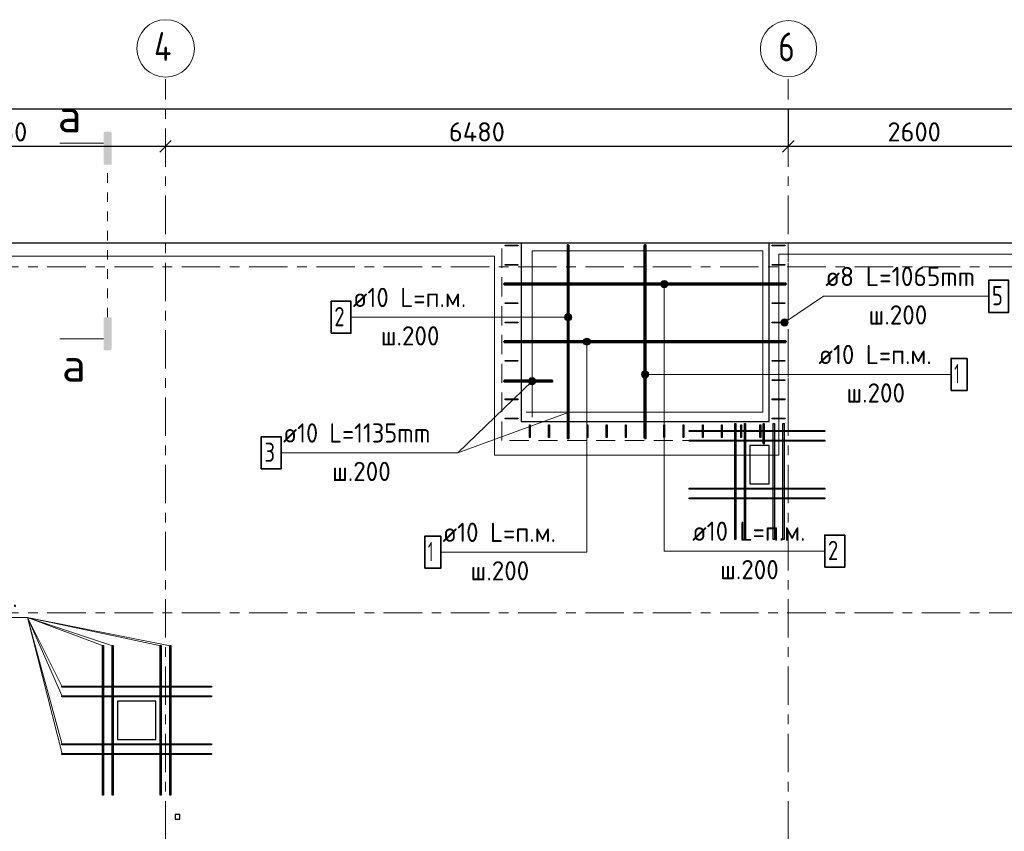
# Model space of a CAD drawing. Header units: metres. Extents: x -38 to 88, y -15 to 19.
# Tile 9 of 41: x 11.08 to 21.33, y 10.53 to 18.97. Entities that reach past the tile are written whole.
import ezdxf

# ---------------------------------------------------------------- set-up
doc = ezdxf.new("R2010")
doc.units = ezdxf.units.M
doc.header["$PDMODE"] = 65
for name, pattern in [('______11', [0.5, 0.4, -0.05, 0, -0.05]), ('______2', [0.27, 0.2, -0.07]), ('______5', [1.1, 0.8, -0.1, 0.1, -0.1]), ('______9', [0.1, 0, -0.1])]:
    doc.linetypes.add(name, pattern=pattern)
for name, color, linetype, lineweight in [('XR$2$Осевая линия (1)', 7, '______5', 13), ('XR$2$Размерная линия (1)', 7, 'Continuous', 13), ('XR$3$Арм. стержнями верхней зоны', 180, 'Continuous', 35), ('XR$3$Арм. стержнями нижней зоны', 180, 'Continuous', 35), ('XR$3$Арм.стержн. Арматура края', 96, 'Continuous', 35), ('XR$3$Арм.стержн. Доп. арматура', 180, 'Continuous', 35), ('XR$3$Арм.стержн. Хомут', 240, 'Continuous', 35), ('XR$3$ВК__отв в полу 1-2 эт', 220, 'Continuous', 25), ('XR$3$Перекрытие (1)', 7, 'Continuous', 35), ('XR$3$Перекрытие (2)', 7, 'Continuous', 35)]:
    doc.layers.add(name, color=color, linetype=linetype, lineweight=lineweight)
doc.styles.add('ISOCPEUR', font='txt')
doc.dimstyles.new('DIMSTYLE_3', dxfattribs={"dimtxt": 0.2, "dimasz": 0.2, "dimexe": 0, "dimexo": 0, "dimgap": 0.1, "dimtad": 2, "dimdec": 0, "dimlfac": 1000, "dimrnd": 5, "dimzin": 12, "dimdsep": 46, "dimtxsty": 'ISOCPEUR', "dimblk1": 'ALL_ML_STRICH', "dimblk2": 'ALL_ML_STRICH', "dimsah": 1, "dimcen": 0, "dimclrd": 7, "dimclre": 256, "dimclrt": 7, "dimadec": 0, "dimazin": 0, "dimtfac": 1, "dimtdec": 0, "dimtix": 1, "dimtmove": 2, "dimatfit": 3, "dimfxl": 0, "dimtzin": 0, "dimlwd": 0, "dimlwe": -3, "dimarcsym": 0})

# ---------------------------------------------------------------- blocks, each defined once
blk = doc.blocks.new('ALL_ML_STRICH')
at = {"color": 0, "linetype": 'ByBlock', "lineweight": -2}
for p, q in [((-1, 0), (0.5, 0)), ((-0.3, -0.3), (0.3, 0.3)), ((0, -0.5), (0, 0.5))]:
    blk.add_line(p, q, dxfattribs=at)
blk = doc.blocks.new('*D19')
at = {"layer": 'DEFPOINTS', "color": 7, "linetype": 'Continuous', "lineweight": 13, "transparency": 33554687}
for p in [(0.5, 18.043), (0.5, 17.947), (61.6, 17.12)]:
    blk.add_point(p, dxfattribs=at)
at = {"layer": 'XR$2$Размерная линия (1)', "color": 9, "linetype": 'Continuous', "lineweight": -2, "true_color": 0xc7c7c7, "transparency": 33554687}
for p, q in [((0.5, 17.967), (0.5, 18.043)), ((61.6, 17.14), (61.6, 18.043))]:
    blk.add_line(p, q, dxfattribs=at)
at = {"layer": 'XR$2$Размерная линия (1)', "color": 7, "linetype": 'Continuous', "lineweight": -2, "transparency": 33554687}
blk.add_line((0.5, 18.043), (61.6, 18.043), dxfattribs=at)
at = {"layer": 'XR$2$Размерная линия (1)', "color": 7, "linetype": 'Continuous', "lineweight": 13, "transparency": 33554687, "xscale": 0.2, "yscale": 0.2, "zscale": 0.2, "rotation": 180}
blk.add_blockref('ALL_ML_STRICH', (0.5, 18.043), dxfattribs=at)
at = {"layer": 'XR$2$Размерная линия (1)', "color": 7, "linetype": 'Continuous', "lineweight": 13, "transparency": 33554687, "xscale": 0.2, "yscale": 0.2, "zscale": 0.2}
blk.add_blockref('ALL_ML_STRICH', (61.6, 18.043), dxfattribs=at)
at = {"layer": 'XR$2$Размерная линия (1)', "color": 7, "linetype": 'Continuous', "lineweight": 13, "transparency": 33554687, "insert": (31.1, 18.193), "char_height": 0.2, "width": 1, "attachment_point": 5, "style": 'ISOCPEUR'}
blk.add_mtext('\\A1;{61100}', dxfattribs=at)
blk = doc.blocks.new('*D22')
at = {"layer": 'DEFPOINTS', "color": 7, "linetype": 'Continuous', "lineweight": 13, "transparency": 33554687}
for p in [(9.15, 17.696), (9.15, 17.653), (12.6, 17.631)]:
    blk.add_point(p, dxfattribs=at)
at = {"layer": 'XR$2$Размерная линия (1)', "color": 9, "linetype": 'Continuous', "lineweight": -2, "true_color": 0xc7c7c7, "transparency": 33554687}
for p, q in [((9.15, 17.676), (9.15, 17.653)), ((12.6, 17.651), (12.6, 17.653))]:
    blk.add_line(p, q, dxfattribs=at)
at = {"layer": 'XR$2$Размерная линия (1)', "color": 7, "linetype": 'Continuous', "lineweight": -2, "transparency": 33554687}
blk.add_line((9.15, 17.653), (12.6, 17.653), dxfattribs=at)
at = {"layer": 'XR$2$Размерная линия (1)', "color": 7, "linetype": 'Continuous', "lineweight": 13, "transparency": 33554687, "xscale": 0.2, "yscale": 0.2, "zscale": 0.2, "rotation": 180}
blk.add_blockref('ALL_ML_STRICH', (9.15, 17.653), dxfattribs=at)
at = {"layer": 'XR$2$Размерная линия (1)', "color": 7, "linetype": 'Continuous', "lineweight": 13, "transparency": 33554687, "xscale": 0.2, "yscale": 0.2, "zscale": 0.2}
blk.add_blockref('ALL_ML_STRICH', (12.6, 17.653), dxfattribs=at)
at = {"layer": 'XR$2$Размерная линия (1)', "color": 7, "linetype": 'Continuous', "lineweight": 13, "transparency": 33554687, "insert": (10.875, 17.803), "char_height": 0.2, "width": 0.8, "attachment_point": 5, "style": 'ISOCPEUR'}
blk.add_mtext('\\A1;{3450}', dxfattribs=at)
blk = doc.blocks.new('*D23')
at = {"layer": 'DEFPOINTS', "color": 7, "linetype": 'Continuous', "lineweight": 13, "transparency": 33554687}
for p in [(19.08, 18.057), (12.6, 17.653), (12.6, 17.631)]:
    blk.add_point(p, dxfattribs=at)
at = {"layer": 'XR$2$Размерная линия (1)', "color": 9, "linetype": 'Continuous', "lineweight": -2, "true_color": 0xc7c7c7, "transparency": 33554687}
for p, q in [((19.08, 18.037), (19.08, 17.653)), ((12.6, 17.651), (12.6, 17.653))]:
    blk.add_line(p, q, dxfattribs=at)
at = {"layer": 'XR$2$Размерная линия (1)', "color": 7, "linetype": 'Continuous', "lineweight": -2, "transparency": 33554687}
blk.add_line((12.6, 17.653), (19.08, 17.653), dxfattribs=at)
at = {"layer": 'XR$2$Размерная линия (1)', "color": 7, "linetype": 'Continuous', "lineweight": 13, "transparency": 33554687, "xscale": 0.2, "yscale": 0.2, "zscale": 0.2, "rotation": 180}
blk.add_blockref('ALL_ML_STRICH', (12.6, 17.653), dxfattribs=at)
at = {"layer": 'XR$2$Размерная линия (1)', "color": 7, "linetype": 'Continuous', "lineweight": 13, "transparency": 33554687, "xscale": 0.2, "yscale": 0.2, "zscale": 0.2}
blk.add_blockref('ALL_ML_STRICH', (19.08, 17.653), dxfattribs=at)
at = {"layer": 'XR$2$Размерная линия (1)', "color": 7, "linetype": 'Continuous', "lineweight": 13, "transparency": 33554687, "insert": (15.84, 17.803), "char_height": 0.2, "width": 0.8, "attachment_point": 5, "style": 'ISOCPEUR'}
blk.add_mtext('\\A1;{6480}', dxfattribs=at)
blk = doc.blocks.new('*D24')
at = {"layer": 'DEFPOINTS', "color": 7, "linetype": 'Continuous', "lineweight": 13, "transparency": 33554687}
for p in [(19.08, 18.057), (21.68, 17.949), (19.08, 17.653)]:
    blk.add_point(p, dxfattribs=at)
at = {"layer": 'XR$2$Размерная линия (1)', "color": 9, "linetype": 'Continuous', "lineweight": -2, "true_color": 0xc7c7c7, "transparency": 33554687}
for p, q in [((19.08, 18.037), (19.08, 17.653)), ((21.68, 17.929), (21.68, 17.653))]:
    blk.add_line(p, q, dxfattribs=at)
at = {"layer": 'XR$2$Размерная линия (1)', "color": 7, "linetype": 'Continuous', "lineweight": -2, "transparency": 33554687}
blk.add_line((19.08, 17.653), (21.68, 17.653), dxfattribs=at)
at = {"layer": 'XR$2$Размерная линия (1)', "color": 7, "linetype": 'Continuous', "lineweight": 13, "transparency": 33554687, "xscale": 0.2, "yscale": 0.2, "zscale": 0.2, "rotation": 180}
blk.add_blockref('ALL_ML_STRICH', (19.08, 17.653), dxfattribs=at)
at = {"layer": 'XR$2$Размерная линия (1)', "color": 7, "linetype": 'Continuous', "lineweight": 13, "transparency": 33554687, "xscale": 0.2, "yscale": 0.2, "zscale": 0.2}
blk.add_blockref('ALL_ML_STRICH', (21.68, 17.653), dxfattribs=at)
at = {"layer": 'XR$2$Размерная линия (1)', "color": 7, "linetype": 'Continuous', "lineweight": 13, "transparency": 33554687, "insert": (20.39, 17.803), "char_height": 0.2, "width": 0.8, "attachment_point": 5, "style": 'ISOCPEUR'}
blk.add_mtext('\\A1;{2600}', dxfattribs=at)

msp = doc.modelspace()

# ---------------------------------------------------------------- hatches: boundary and pattern name
at = {"linetype": 'Continuous', "lineweight": 25, "true_color": 0x000000, "transparency": 33554687}
for points in [[(11.9559, 17.7889), (11.9564, 17.7914), (11.9572, 17.7938), (11.9583, 17.7961), (11.9597, 17.7982), (11.9614, 17.8002), (11.9633, 17.8019), (11.9655, 17.8033), (11.9678, 17.8044), (11.9702, 17.8052), (11.9727, 17.8057), (11.9752, 17.8059), (12.0198, 17.8059), (12.0223, 17.8057), (12.0248, 17.8052), (12.0272, 17.8044), (12.0295, 17.8033), (12.0317, 17.8019), (12.0336, 17.8002), (12.0353, 17.7982), (12.0367, 17.7961), (12.0378, 17.7938), (12.0386, 17.7914), (12.0391, 17.7889), (12.0393, 17.7864), (12.0393, 17.4614), (11.9557, 17.4614), (11.9557, 17.7864)], [(11.9559, 15.5459), (11.9557, 15.5485), (11.9557, 15.8735), (12.0393, 15.8735), (12.0393, 15.5485), (12.0391, 15.5459), (12.0386, 15.5434), (12.0378, 15.541), (12.0367, 15.5387), (12.0353, 15.5366), (12.0336, 15.5346), (12.0317, 15.533), (12.0295, 15.5315), (12.0272, 15.5304), (12.0248, 15.5296), (12.0223, 15.5291), (12.0198, 15.5289), (11.9752, 15.5289), (11.9727, 15.5291), (11.9702, 15.5296), (11.9678, 15.5304), (11.9655, 15.5315), (11.9633, 15.533), (11.9614, 15.5346), (11.9597, 15.5366), (11.9583, 15.5387), (11.9572, 15.541), (11.9564, 15.5434)]]:
    msp.add_hatch(color=18, dxfattribs=at).paths.add_polyline_path(points, flags=16)
at = {"layer": 'XR$3$Арм. стержнями верхней зоны', "linetype": 'Continuous', "lineweight": 13, "transparency": 33554687}
for points in [[(17.753, 16.22), (17.828, 16.22), (17.8227, 16.2388)], [(17.753, 16.22), (17.8227, 16.2388), (17.7582, 16.2388)], [(17.7582, 16.2013), (17.828, 16.22), (17.753, 16.22)], [(17.7582, 16.2388), (17.8227, 16.2388), (17.8092, 16.2523)], [(17.7582, 16.2388), (17.8092, 16.2523), (17.7717, 16.2523)], [(17.7582, 16.2013), (17.8227, 16.2013), (17.828, 16.22)], [(17.7717, 16.1878), (17.8227, 16.2013), (17.7582, 16.2013)], [(17.7717, 16.2523), (17.8092, 16.2523), (17.7905, 16.2575)], [(17.7717, 16.1878), (17.8092, 16.1878), (17.8227, 16.2013)], [(17.8092, 16.1878), (17.7717, 16.1878), (17.7905, 16.1825)], [(16.7578, 15.855), (16.7578, 15.8925), (16.7525, 15.8738)], [(16.7578, 15.8925), (16.7713, 15.8415), (16.7713, 15.906)], [(16.7578, 15.8925), (16.7578, 15.855), (16.7713, 15.8415)], [(16.7713, 15.906), (16.79, 15.8363), (16.79, 15.9113)], [(16.7713, 15.906), (16.7713, 15.8415), (16.79, 15.8363)], [(16.79, 15.9113), (16.79, 15.8363), (16.8088, 15.8415)], [(16.79, 15.9113), (16.8088, 15.8415), (16.8088, 15.906)], [(16.8088, 15.906), (16.8088, 15.8415), (16.8223, 15.855)], [(16.8088, 15.906), (16.8223, 15.855), (16.8223, 15.8925)], [(16.8223, 15.8925), (16.8223, 15.855), (16.8275, 15.8738)]]:
    msp.add_hatch(color=7, dxfattribs=at).paths.add_polyline_path(points)
at = {"layer": 'XR$3$Арм. стержнями нижней зоны', "linetype": 'Continuous', "lineweight": 13, "transparency": 33554687}
for points in [[(16.9467, 15.62), (17.0217, 15.62), (17.0165, 15.6388)], [(16.9467, 15.62), (17.0165, 15.6388), (16.952, 15.6388)], [(16.952, 15.6013), (17.0217, 15.62), (16.9467, 15.62)], [(16.952, 15.6388), (17.0165, 15.6388), (17.003, 15.6523)], [(16.952, 15.6388), (17.003, 15.6523), (16.9655, 15.6523)], [(16.952, 15.6013), (17.0165, 15.6013), (17.0217, 15.62)], [(16.9655, 15.5878), (17.0165, 15.6013), (16.952, 15.6013)], [(16.9655, 15.6523), (17.003, 15.6523), (16.9842, 15.6575)], [(16.9655, 15.5878), (17.003, 15.5878), (17.0165, 15.6013)], [(17.003, 15.5878), (16.9655, 15.5878), (16.9842, 15.5825)], [(17.5577, 15.2612), (17.5577, 15.2987), (17.5525, 15.2799)], [(17.5712, 15.2477), (17.5712, 15.3122), (17.5577, 15.2987)], [(17.5712, 15.2477), (17.5577, 15.2987), (17.5577, 15.2612)], [(17.59, 15.2424), (17.59, 15.3174), (17.5712, 15.3122)], [(17.59, 15.2424), (17.5712, 15.3122), (17.5712, 15.2477)], [(17.6087, 15.2477), (17.6087, 15.3122), (17.59, 15.3174)], [(17.6087, 15.2477), (17.59, 15.3174), (17.59, 15.2424)], [(17.6222, 15.2612), (17.6222, 15.2987), (17.6087, 15.3122)], [(17.6222, 15.2612), (17.6087, 15.3122), (17.6087, 15.2477)], [(17.6222, 15.2987), (17.6222, 15.2612), (17.6275, 15.2799)]]:
    msp.add_hatch(color=7, dxfattribs=at).paths.add_polyline_path(points)
at = {"layer": 'XR$3$Арм.стержн. Арматура края', "linetype": 'Continuous', "lineweight": 13, "transparency": 33554687}
for points in [[(16.3776, 15.201), (16.4228, 15.1738), (16.3779, 15.2201)], [(16.4037, 15.1741), (16.3776, 15.201), (16.3869, 15.1839)], [(16.3776, 15.201), (16.4037, 15.1741), (16.4228, 15.1738)], [(16.3779, 15.2201), (16.4399, 15.1831), (16.3877, 15.2369)], [(16.3779, 15.2201), (16.4228, 15.1738), (16.4399, 15.1831)], [(16.3877, 15.2369), (16.4497, 15.1999), (16.4049, 15.2462)], [(16.3877, 15.2369), (16.4399, 15.1831), (16.4497, 15.1999)], [(16.4049, 15.2462), (16.4497, 15.1999), (16.45, 15.219)], [(16.4049, 15.2462), (16.45, 15.219), (16.4239, 15.2459)], [(16.4239, 15.2459), (16.45, 15.219), (16.4408, 15.2361)]]:
    msp.add_hatch(color=7, dxfattribs=at).paths.add_polyline_path(points)
at = {"layer": 'XR$3$Арм.стержн. Хомут', "linetype": 'Continuous', "lineweight": 13, "transparency": 33554687}
for points in [[(19.0445, 15.7828), (19.0084, 15.8363), (19.0048, 15.8175)], [(19.0445, 15.7828), (19.0048, 15.8175), (19.0257, 15.7864)], [(19.0257, 15.7864), (19.0048, 15.8175), (19.0109, 15.7991)], [(19.0629, 15.7889), (19.0211, 15.8511), (19.0084, 15.8363)], [(19.0629, 15.7889), (19.0084, 15.8363), (19.0445, 15.7828)], [(19.0756, 15.8037), (19.0395, 15.8572), (19.0211, 15.8511)], [(19.0756, 15.8037), (19.0211, 15.8511), (19.0629, 15.7889)], [(19.0792, 15.8225), (19.0583, 15.8536), (19.0395, 15.8572)], [(19.0792, 15.8225), (19.0395, 15.8572), (19.0756, 15.8037)], [(19.0583, 15.8536), (19.0792, 15.8225), (19.0731, 15.8409)]]:
    msp.add_hatch(color=7, dxfattribs=at).paths.add_polyline_path(points)

# ---------------------------------------------------------------- linework, layer by layer
at = {"color": 7, "linetype": 'Continuous', "lineweight": 13, "transparency": 33554687}
for p, q in [((11.9557, 17.6844), (11.499, 17.6844)), ((11.9557, 15.6505), (11.499, 15.6505))]:
    msp.add_line(p, q, dxfattribs=at)
at = {"color": 7, "linetype": '______9', "lineweight": 13, "transparency": 33554687}
msp.add_line((11.9975, 15.8735), (11.9975, 17.4614), dxfattribs=at)
at = {"layer": 'XR$2$Осевая линия (1)', "color": 253, "linetype": '______11', "lineweight": 13, "true_color": 0xa0a0a0, "transparency": 33554687}
for p, q in [((12.6, 8.34), (12.6, 18.35)), ((19.08, 8.34), (19.08, 18.35)), ((-2.63, 16.4), (62.6, 16.4)), ((-2.63, 12.8), (62.6, 12.8))]:
    msp.add_line(p, q, dxfattribs=at)
at = {"layer": 'XR$2$Осевая линия (1)', "color": 7, "linetype": 'Continuous', "lineweight": 13, "transparency": 33554687}
for centre, radius in [((12.6013, 18.6717), 0.2988), ((19.0824, 18.6681), 0.2924)]:
    msp.add_circle(centre, radius, dxfattribs=at)
at = {"layer": 'XR$3$Арм. стержнями верхней зоны', "color": 7, "linetype": 'Continuous', "lineweight": 13, "transparency": 33554687}
for p, q in [((17.753, 16.22), (17.753, 16.22)), ((17.7905, 16.2575), (17.7905, 16.2575)), ((17.7905, 13.4411), (17.7905, 16.22)), ((17.828, 16.22), (17.828, 16.22)), ((17.7905, 16.1825), (17.7905, 16.1825)), ((16.79, 15.9113), (16.79, 15.9113)), ((14.53, 15.8738), (15.93, 15.8738)), ((15.93, 15.8738), (16.79, 15.8738)), ((16.7525, 15.8738), (16.7525, 15.8738)), ((16.79, 15.8363), (16.79, 15.8363)), ((16.8275, 15.8738), (16.8275, 15.8738)), ((17.7905, 13.4411), (19.4605, 13.4411))]:
    msp.add_line(p, q, dxfattribs=at)
at = {"layer": 'XR$3$Арм. стержнями верхней зоны', "color": 4, "linetype": 'Continuous', "lineweight": 50, "transparency": 33554687}
for points in [[(16.795, 16.625), (16.795, 14.615), (16.785, 14.615), (16.785, 16.625), (16.795, 16.625)], [(19.055, 16.215), (16.125, 16.215), (16.125, 16.225), (19.055, 16.225), (19.055, 16.215)]]:
    msp.add_lwpolyline(points, dxfattribs=at)
at = {"layer": 'XR$3$Арм. стержнями верхней зоны', "color": 7, "linetype": 'Continuous', "lineweight": 35, "transparency": 33554687}
for points in [[(14.3234, 15.7071), (14.53, 15.7071), (14.53, 16.0405), (14.3234, 16.0405), (14.3234, 15.7071)], [(19.4605, 13.2744), (19.6671, 13.2744), (19.6671, 13.6078), (19.4605, 13.6078), (19.4605, 13.2744)]]:
    msp.add_lwpolyline(points, dxfattribs=at)
at = {"layer": 'XR$3$Арм. стержнями верхней зоны', "color": 4, "linetype": 'Continuous', "lineweight": 35, "transparency": 33554687}
msp.add_lwpolyline([(18.82, 14.56), (18.82, 14.765), (18.83, 14.765), (18.83, 14.56), (18.82, 14.56)], dxfattribs=at)
at = {"layer": 'XR$3$Арм. стержнями верхней зоны', "color": 7, "linetype": 'Continuous', "lineweight": 13, "transparency": 33554687}
for centre in [(17.7905, 16.22), (16.79, 15.8738)]:
    msp.add_circle(centre, 0.0375, dxfattribs=at)
at = {"layer": 'XR$3$Арм. стержнями нижней зоны', "color": 7, "linetype": 'Continuous', "lineweight": 13, "transparency": 33554687}
for p, q in [((16.9467, 15.62), (16.9467, 15.62)), ((16.9842, 15.6575), (16.9842, 15.6575)), ((16.9842, 13.4293), (16.9842, 15.62)), ((16.9842, 15.5825), (16.9842, 15.5825)), ((17.0217, 15.62), (17.0217, 15.62)), ((17.5525, 15.2799), (17.5525, 15.2799)), ((17.59, 15.3174), (17.59, 15.3174)), ((19.3743, 15.2799), (17.59, 15.2799)), ((17.6275, 15.2799), (17.6275, 15.2799)), ((19.3743, 15.2799), (20.7743, 15.2799)), ((17.59, 15.2424), (17.59, 15.2424)), ((15.4642, 13.4293), (16.9842, 13.4293))]:
    msp.add_line(p, q, dxfattribs=at)
at = {"layer": 'XR$3$Арм. стержнями нижней зоны', "color": 4, "linetype": 'Continuous', "lineweight": 50, "transparency": 33554687}
for points in [[(17.585, 14.615), (17.585, 16.625), (17.595, 16.625), (17.595, 14.615), (17.585, 14.615)], [(19.055, 15.615), (16.125, 15.615), (16.125, 15.625), (19.055, 15.625), (19.055, 15.615)]]:
    msp.add_lwpolyline(points, dxfattribs=at)
at = {"layer": 'XR$3$Арм. стержнями нижней зоны', "color": 7, "linetype": 'Continuous', "lineweight": 35, "transparency": 33554687}
for points in [[(20.7743, 15.1133), (20.941, 15.1133), (20.941, 15.4466), (20.7743, 15.4466), (20.7743, 15.1133)], [(15.2976, 13.2626), (15.4642, 13.2626), (15.4642, 13.596), (15.2976, 13.596), (15.2976, 13.2626)]]:
    msp.add_lwpolyline(points, dxfattribs=at)
at = {"layer": 'XR$3$Арм. стержнями нижней зоны', "color": 7, "linetype": 'Continuous', "lineweight": 13, "transparency": 33554687}
for centre in [(16.9842, 15.62), (17.59, 15.2799)]:
    msp.add_circle(centre, 0.0375, dxfattribs=at)
at = {"layer": 'XR$3$Арм.стержн. Арматура края', "color": 7, "linetype": 'Continuous', "lineweight": 13, "transparency": 33554687}
for p, q in [((15.6431, 14.4632), (16.4138, 15.21)), ((16.3869, 15.1839), (16.3869, 15.1839)), ((16.3877, 15.2369), (16.3877, 15.2369)), ((16.4399, 15.1831), (16.4399, 15.1831)), ((16.4408, 15.2361), (16.4408, 15.2361)), ((13.8031, 14.4632), (15.6431, 14.4632))]:
    msp.add_line(p, q, dxfattribs=at)
at = {"layer": 'XR$3$Арм.стержн. Арматура края', "color": 4, "linetype": 'Continuous', "lineweight": 50, "transparency": 33554687}
msp.add_lwpolyline([(16.125, 15.215), (16.625, 15.215), (16.625, 15.205), (16.125, 15.205), (16.125, 15.215)], dxfattribs=at)
at = {"layer": 'XR$3$Арм.стержн. Арматура края', "color": 7, "linetype": 'Continuous', "lineweight": 35, "transparency": 33554687}
msp.add_lwpolyline([(13.5964, 14.2966), (13.8031, 14.2966), (13.8031, 14.6299), (13.5964, 14.6299), (13.5964, 14.2966)], dxfattribs=at)
at = {"layer": 'XR$3$Арм.стержн. Арматура края', "color": 7, "linetype": 'Continuous', "lineweight": 13, "transparency": 33554687}
msp.add_circle((16.4138, 15.21), 0.0375, dxfattribs=at)
at = {"layer": 'XR$3$Арм.стержн. Доп. арматура', "color": 7, "linetype": 'Continuous', "lineweight": 13, "transparency": 33554687}
for p, q in [((9.864, 12.7511), (11.164, 12.7511)), ((11.164, 12.7511), (11.526, 11.43)), ((11.164, 12.7511), (11.526, 11.33)), ((11.164, 12.7511), (12.55, 12.454)), ((11.164, 12.7511), (12.65, 12.454)), ((11.164, 12.7511), (11.526, 11.93)), ((11.164, 12.7511), (11.526, 12.03)), ((11.164, 12.7511), (12.05, 12.454)), ((11.164, 12.7511), (11.95, 12.454)), ((11.164, 12.7511), (11.526, 11.93)), ((11.164, 12.7511), (11.526, 12.03)), ((11.164, 12.7511), (12.05, 12.454)), ((11.164, 12.7511), (11.95, 12.454)), ((11.164, 12.7511), (12.55, 12.454)), ((11.164, 12.7511), (12.65, 12.454)), ((11.164, 12.7511), (11.526, 11.43)), ((11.164, 12.7511), (11.526, 11.33))]:
    msp.add_line(p, q, dxfattribs=at)
at = {"layer": 'XR$3$Арм.стержн. Доп. арматура', "color": 34, "linetype": 'Continuous', "lineweight": 25, "transparency": 33554687}
for points in [[(18.536, 14.77), (18.536, 13.56), (18.524, 13.56), (18.524, 14.77), (18.536, 14.77)], [(18.536, 14.77), (18.536, 13.56), (18.524, 13.56), (18.524, 14.77), (18.536, 14.77)], [(18.636, 14.77), (18.636, 13.56), (18.624, 13.56), (18.624, 14.77), (18.636, 14.77)], [(18.636, 14.77), (18.636, 13.56), (18.624, 13.56), (18.624, 14.77), (18.636, 14.77)], [(18.936, 14.77), (18.936, 13.56), (18.924, 13.56), (18.924, 14.77), (18.936, 14.77)], [(18.936, 14.77), (18.936, 13.56), (18.924, 13.56), (18.924, 14.77), (18.936, 14.77)], [(19.036, 14.77), (19.036, 13.56), (19.024, 13.56), (19.024, 14.77), (19.036, 14.77)], [(19.036, 14.77), (19.036, 13.56), (19.024, 13.56), (19.024, 14.77), (19.036, 14.77)], [(19.46, 14.684), (18.05, 14.684), (18.05, 14.696), (19.46, 14.696), (19.46, 14.684)], [(19.46, 14.684), (18.05, 14.684), (18.05, 14.696), (19.46, 14.696), (19.46, 14.684)], [(19.46, 14.584), (18.05, 14.584), (18.05, 14.596), (19.46, 14.596), (19.46, 14.584)], [(19.46, 14.584), (18.05, 14.584), (18.05, 14.596), (19.46, 14.596), (19.46, 14.584)], [(19.46, 14.084), (18.05, 14.084), (18.05, 14.096), (19.46, 14.096), (19.46, 14.084)], [(19.46, 14.084), (18.05, 14.084), (18.05, 14.096), (19.46, 14.096), (19.46, 14.084)], [(19.46, 13.984), (18.05, 13.984), (18.05, 13.996), (19.46, 13.996), (19.46, 13.984)], [(19.46, 13.984), (18.05, 13.984), (18.05, 13.996), (19.46, 13.996), (19.46, 13.984)], [(11.944, 10.9), (11.944, 12.46), (11.956, 12.46), (11.956, 10.9), (11.944, 10.9)], [(11.944, 10.9), (11.944, 12.46), (11.956, 12.46), (11.956, 10.9), (11.944, 10.9)], [(12.044, 10.9), (12.044, 12.46), (12.056, 12.46), (12.056, 10.9), (12.044, 10.9)], [(12.044, 10.9), (12.044, 12.46), (12.056, 12.46), (12.056, 10.9), (12.044, 10.9)], [(12.544, 10.9), (12.544, 12.46), (12.556, 12.46), (12.556, 10.9), (12.544, 10.9)], [(12.544, 10.9), (12.544, 12.46), (12.556, 12.46), (12.556, 10.9), (12.544, 10.9)], [(12.644, 10.9), (12.644, 12.46), (12.656, 12.46), (12.656, 10.9), (12.644, 10.9)], [(12.644, 10.9), (12.644, 12.46), (12.656, 12.46), (12.656, 10.9), (12.644, 10.9)], [(13.08, 12.024), (11.52, 12.024), (11.52, 12.036), (13.08, 12.036), (13.08, 12.024)], [(13.08, 12.024), (11.52, 12.024), (11.52, 12.036), (13.08, 12.036), (13.08, 12.024)], [(13.08, 11.924), (11.52, 11.924), (11.52, 11.936), (13.08, 11.936), (13.08, 11.924)], [(13.08, 11.924), (11.52, 11.924), (11.52, 11.936), (13.08, 11.936), (13.08, 11.924)], [(13.08, 11.424), (11.52, 11.424), (11.52, 11.436), (13.08, 11.436), (13.08, 11.424)], [(13.08, 11.424), (11.52, 11.424), (11.52, 11.436), (13.08, 11.436), (13.08, 11.424)], [(13.08, 11.324), (11.52, 11.324), (11.52, 11.336), (13.08, 11.336), (13.08, 11.324)], [(13.08, 11.324), (11.52, 11.324), (11.52, 11.336), (13.08, 11.336), (13.08, 11.324)]]:
    msp.add_lwpolyline(points, dxfattribs=at)
at = {"layer": 'XR$3$Арм.стержн. Хомут', "color": 7, "linetype": 'Continuous', "lineweight": 13, "transparency": 33554687}
for p, q in [((19.446, 16.0919), (19.042, 15.82)), ((19.446, 16.0919), (21.166, 16.0919)), ((19.0109, 15.7991), (19.0109, 15.7991)), ((19.0211, 15.8511), (19.0211, 15.8511)), ((19.0629, 15.7889), (19.0629, 15.7889)), ((19.0731, 15.8409), (19.0731, 15.8409))]:
    msp.add_line(p, q, dxfattribs=at)
at = {"layer": 'XR$3$Арм.стержн. Хомут', "color": 40, "linetype": 'Continuous', "lineweight": 25, "transparency": 33554687}
for points in [[(16.134, 16.624), (16.266, 16.624), (16.266, 16.616), (16.134, 16.616), (16.134, 16.624)], [(19.046, 16.616), (18.914, 16.616), (18.914, 16.624), (19.046, 16.624), (19.046, 16.616)], [(16.134, 16.424), (16.266, 16.424), (16.266, 16.416), (16.134, 16.416), (16.134, 16.424)], [(19.046, 16.416), (18.914, 16.416), (18.914, 16.424), (19.046, 16.424), (19.046, 16.416)], [(16.134, 16.224), (16.266, 16.224), (16.266, 16.216), (16.134, 16.216), (16.134, 16.224)], [(19.046, 16.216), (18.914, 16.216), (18.914, 16.224), (19.046, 16.224), (19.046, 16.216)], [(16.134, 16.024), (16.266, 16.024), (16.266, 16.016), (16.134, 16.016), (16.134, 16.024)], [(19.046, 16.016), (18.914, 16.016), (18.914, 16.024), (19.046, 16.024), (19.046, 16.016)], [(16.134, 15.824), (16.266, 15.824), (16.266, 15.816), (16.134, 15.816), (16.134, 15.824)], [(19.046, 15.816), (18.914, 15.816), (18.914, 15.824), (19.046, 15.824), (19.046, 15.816)], [(16.134, 15.624), (16.266, 15.624), (16.266, 15.616), (16.134, 15.616), (16.134, 15.624)], [(19.046, 15.616), (18.914, 15.616), (18.914, 15.624), (19.046, 15.624), (19.046, 15.616)], [(16.134, 15.424), (16.266, 15.424), (16.266, 15.416), (16.134, 15.416), (16.134, 15.424)], [(19.046, 15.416), (18.914, 15.416), (18.914, 15.424), (19.046, 15.424), (19.046, 15.416)], [(16.134, 15.224), (16.266, 15.224), (16.266, 15.216), (16.134, 15.216), (16.134, 15.224)], [(19.046, 15.216), (18.914, 15.216), (18.914, 15.224), (19.046, 15.224), (19.046, 15.216)], [(16.134, 15.024), (16.266, 15.024), (16.266, 15.016), (16.134, 15.016), (16.134, 15.024)], [(19.046, 15.016), (18.914, 15.016), (18.914, 15.024), (19.046, 15.024), (19.046, 15.016)], [(16.134, 14.824), (16.266, 14.824), (16.266, 14.816), (16.134, 14.816), (16.134, 14.824)], [(16.386, 14.624), (16.386, 14.756), (16.394, 14.756), (16.394, 14.624), (16.386, 14.624)], [(16.586, 14.624), (16.586, 14.756), (16.594, 14.756), (16.594, 14.624), (16.586, 14.624)], [(16.786, 14.624), (16.786, 14.756), (16.794, 14.756), (16.794, 14.624), (16.786, 14.624)], [(16.986, 14.624), (16.986, 14.756), (16.994, 14.756), (16.994, 14.624), (16.986, 14.624)], [(17.186, 14.624), (17.186, 14.756), (17.194, 14.756), (17.194, 14.624), (17.186, 14.624)], [(17.386, 14.624), (17.386, 14.756), (17.394, 14.756), (17.394, 14.624), (17.386, 14.624)], [(17.586, 14.624), (17.586, 14.756), (17.594, 14.756), (17.594, 14.624), (17.586, 14.624)], [(17.786, 14.624), (17.786, 14.756), (17.794, 14.756), (17.794, 14.624), (17.786, 14.624)], [(17.986, 14.624), (17.986, 14.756), (17.994, 14.756), (17.994, 14.624), (17.986, 14.624)], [(18.186, 14.624), (18.186, 14.756), (18.194, 14.756), (18.194, 14.624), (18.186, 14.624)], [(18.386, 14.624), (18.386, 14.756), (18.394, 14.756), (18.394, 14.624), (18.386, 14.624)], [(18.586, 14.624), (18.586, 14.756), (18.594, 14.756), (18.594, 14.624), (18.586, 14.624)], [(18.786, 14.624), (18.786, 14.756), (18.794, 14.756), (18.794, 14.624), (18.786, 14.624)], [(19.046, 14.816), (18.914, 14.816), (18.914, 14.824), (19.046, 14.824), (19.046, 14.816)]]:
    msp.add_lwpolyline(points, dxfattribs=at)
at = {"layer": 'XR$3$Арм.стержн. Хомут', "color": 7, "linetype": 'Continuous', "lineweight": 35, "transparency": 33554687}
msp.add_lwpolyline([(21.166, 15.9253), (21.3727, 15.9253), (21.3727, 16.2586), (21.166, 16.2586), (21.166, 15.9253)], dxfattribs=at)
at = {"layer": 'XR$3$Арм.стержн. Хомут', "color": 7, "linetype": 'Continuous', "lineweight": 13, "transparency": 33554687}
msp.add_circle((19.042, 15.82), 0.0375, dxfattribs=at)
at = {"layer": 'XR$3$ВК__отв в полу 1-2 эт', "color": 7, "linetype": 'Continuous', "lineweight": 13, "transparency": 33554687}
msp.add_line((16.7995, 14.886), (15.6431, 14.4632), dxfattribs=at)
for points in [[(7.3121, 16.5102), (16.0221, 16.5102), (16.0221, 14.4402), (18.9821, 14.4402), (18.9821, 16.5302), (21.7721, 16.5302), (21.7721, 11.6602), (23.7521, 11.6602), (23.7521, 16.5102), (25.9521, 16.5102), (25.9521, 15.2502), (32.5521, 15.2502), (32.5521, 1.3502), (28.1421, 1.3502), (28.1421, 0.0502), (22.2521, 0.0502), (22.2521, 1.1002), (16.5221, 1.1002), (16.5221, -0.0198), (11.9621, -0.0198), (11.9621, 1.0802), (6.2221, 1.0802)], [(16.3538, 14.886), (18.8138, 14.886), (18.8138, 16.566), (16.4138, 16.566), (16.4138, 14.836)]]:
    msp.add_lwpolyline(points, dxfattribs=at)
at = {"layer": 'XR$3$Перекрытие (1)', "color": 7, "linetype": 'Continuous', "lineweight": 25, "transparency": 33554687}
for p, q in [((7, 16.65), (16.3, 16.65)), ((16.3, 16.65), (16.3, 14.79)), ((18.88, 14.79), (18.88, 16.65)), ((18.88, 16.65), (21.88, 16.65)), ((16.3, 14.79), (18.88, 14.79)), ((18.68, 14.54), (18.68, 14.14)), ((18.88, 14.54), (18.68, 14.54)), ((18.88, 14.14), (18.88, 14.54)), ((18.68, 14.14), (18.88, 14.14)), ((12.1, 11.88), (12.1, 11.48)), ((12.5, 11.88), (12.1, 11.88)), ((12.5, 11.48), (12.5, 11.88)), ((12.1, 11.48), (12.5, 11.48)), ((12.7, 10.7), (12.7, 10.65)), ((12.75, 10.7), (12.7, 10.7)), ((12.75, 10.65), (12.75, 10.7)), ((12.7, 10.65), (12.75, 10.65))]:
    msp.add_line(p, q, dxfattribs=at)
at = {"layer": 'XR$3$Перекрытие (2)', "color": 7, "linetype": '______2', "lineweight": 18, "transparency": 33554687}
for p, q in [((16.1, 14.59), (16.1, 16.65)), ((19.08, 16.65), (19.08, 14.59)), ((19.08, 14.59), (16.1, 14.59))]:
    msp.add_line(p, q, dxfattribs=at)
at = {"layer": 'XR$3$Перекрытие (2)', "color": 7, "linetype": 'Continuous', "lineweight": 25, "transparency": 33554687}
msp.add_line((16.3, 16.65), (18.88, 16.65), dxfattribs=at)

# ---------------------------------------------------------------- texts
at = {"color": 7, "linetype": 'Continuous', "lineweight": 13, "transparency": 33554687, "char_height": 0.35, "width": 0.42, "attachment_point": 5, "style": 'ISOCPEUR'}
for insert in [(11.6016, 17.9734), (11.646, 15.3782)]:
    msp.add_mtext('\\A1;{\\fISOCPEUR|i0|b0;\\H0.350000;\\W1.000000;\\C7;а}\\P', dxfattribs=dict(at, insert=insert))
at = {"layer": 'XR$2$Осевая линия (1)', "color": 7, "linetype": 'Continuous', "lineweight": 13, "transparency": 33554687, "char_height": 0.3, "attachment_point": 7, "style": 'ISOCPEUR'}
for s, insert, width in [('\\W0.80;4', (12.4813, 18.5412), 0.359833), ('\\W0.78;6', (18.9774, 18.5376), 0.326407)]:
    msp.add_mtext(s, dxfattribs=dict(at, insert=insert, width=width))
at = {"layer": 'XR$3$Арм. стержнями верхней зоны', "color": 7, "linetype": 'Continuous', "lineweight": 25, "transparency": 33554687, "char_height": 0.2, "attachment_point": 7, "style": 'ISOCPEUR'}
for s, insert, width in [('\\W0.94;ø10 L=п.м. ', (14.55, 15.9805), 1.45377), ('\\W0.78;2', (14.3567, 15.7805), 0.217605), ('\\W0.95;ш.200 ', (14.84, 15.5805), 0.874664), ('\\W0.94;ø10 L=п.м. ', (18.0805, 13.5478), 1.45377), ('\\W0.78;2', (19.4938, 13.3478), 0.217605), ('\\W0.95;ш.200 ', (18.3705, 13.1478), 0.874664)]:
    msp.add_mtext(s, dxfattribs=dict(at, insert=insert, width=width))
at = {"layer": 'XR$3$Арм. стержнями нижней зоны', "color": 7, "linetype": 'Continuous', "lineweight": 25, "transparency": 33554687, "char_height": 0.2, "attachment_point": 7, "style": 'ISOCPEUR'}
for s, insert, width in [('\\W0.94;ø10 L=п.м. ', (19.3943, 15.3866), 1.45377), ('\\W0.56;1', (20.8077, 15.1866), 0.155556), ('\\W0.95;ш.200 ', (19.6843, 14.9866), 0.874664), ('\\W0.94;ø10 L=п.м. ', (15.4842, 13.536), 1.45377), ('\\W0.56;1', (15.3309, 13.336), 0.155556), ('\\W0.95;ш.200 ', (15.7742, 13.136), 0.874664)]:
    msp.add_mtext(s, dxfattribs=dict(at, insert=insert, width=width))
at = {"layer": 'XR$3$Арм.стержн. Арматура края', "color": 7, "linetype": 'Continuous', "lineweight": 25, "transparency": 33554687, "char_height": 0.2, "attachment_point": 7, "style": 'ISOCPEUR'}
for s, insert, width in [('\\W0.92;ø10 L=1135mm ', (13.8231, 14.5699), 1.871128), ('\\W0.78;3', (13.6297, 14.3699), 0.217605), ('\\W0.95;ш.200 ', (14.3331, 14.1699), 0.874664)]:
    msp.add_mtext(s, dxfattribs=dict(at, insert=insert, width=width))
at = {"layer": 'XR$3$Арм.стержн. Доп. арматура', "color": 7, "linetype": 'Continuous', "lineweight": 25, "transparency": 33554687, "insert": (9.884, 12.8577), "char_height": 0.2, "width": 1.333221, "attachment_point": 7, "style": 'ISOCPEUR'}
msp.add_mtext('\\W0.94;ø12 L=п.м.', dxfattribs=at)
at = {"layer": 'XR$3$Арм.стержн. Хомут', "color": 7, "linetype": 'Continuous', "lineweight": 25, "transparency": 33554687, "char_height": 0.2, "attachment_point": 7, "style": 'ISOCPEUR'}
for s, insert, width in [('\\W0.96;ø8 L=1065mm ', (19.466, 16.1986), 1.814811), ('\\W0.78;5', (21.1994, 15.9986), 0.217605), ('\\W0.95;ш.200 ', (19.916, 15.7986), 0.874664)]:
    msp.add_mtext(s, dxfattribs=dict(at, insert=insert, width=width))

# ---------------------------------------------------------------- dimensions: what is measured, and where the dimension line sits
at = {"layer": 'XR$2$Размерная линия (1)', "color": 7, "linetype": 'Continuous', "lineweight": 13, "transparency": 33554687}
for base, p1, p2, picture, middle in [((61.6, 18.0429), (0.5, 17.9668), (61.6, 17.1397), '*D19', (31.1, 18.1929)), ((19.08, 17.6528), (12.6, 17.6512), (19.08, 18.0374), '*D23', (15.84, 17.8028)), ((21.68, 17.6528), (19.08, 18.0374), (21.68, 17.929), '*D24', (20.39, 17.8028)), ((12.6, 17.6528), (9.15, 17.6762), (12.6, 17.6512), '*D22', (10.875, 17.8028))]:
    dim = msp.add_linear_dim(base=base, p1=p1, p2=p2, dimstyle='DIMSTYLE_3', override={"dimpost": '<>', "dimclrd": 7, "dimclre": 9, "dimclrt": 7, "dimlwd": 0, "dimlwe": 65533}, dxfattribs=at)
    dim.commit()
    dim.dimension.update_dxf_attribs({"geometry": picture, "text_midpoint": middle, "dimtype": 160})

doc.saveas('drawing.dxf')
